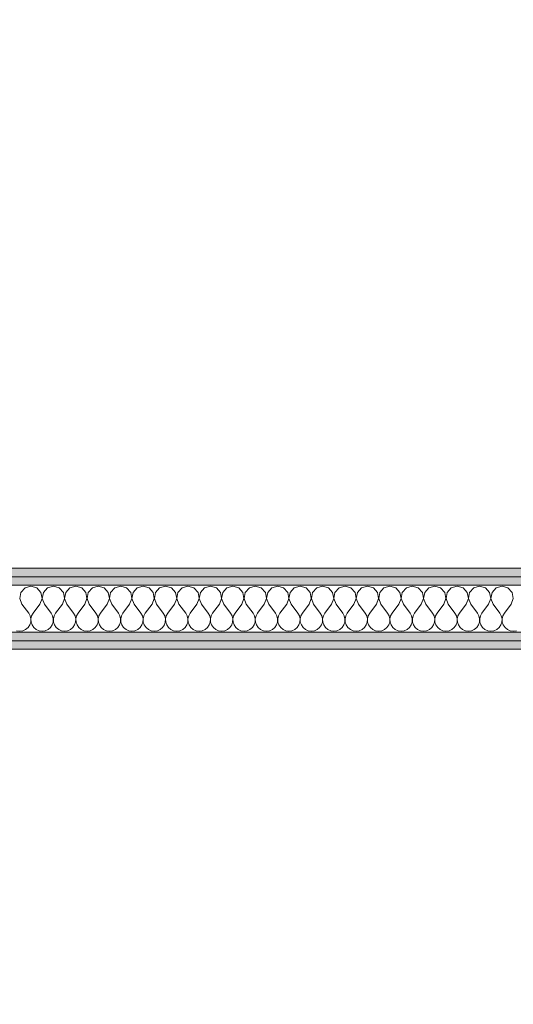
# Model space of a CAD drawing. Header units: millimetres. Extents: x 172139 to 266886, y 89525 to 138225.
# Tile 64 of 72: x 213867 to 214600, y 116559 to 118022. Entities that reach past the tile are written whole.
import ezdxf

# ---------------------------------------------------------------- set-up
doc = ezdxf.new("R2010")
doc.units = ezdxf.units.MM
doc.header["$MEASUREMENT"] = 0
doc.layers.add('ROZBUDOWA_NOWE_DZIAŁOWE', color=7, linetype='Continuous')
for name, color, linetype, lineweight, true_color in [('ROZBUDOWA_NOWE_DZIAŁOWE_Nr_pióra__24', 7, 'Continuous', 15, 0x029e21), ('ROZBUDOWA_NOWE_DZIAŁOWE_Nr_pióra__4', 7, 'Continuous', 13, 0x029e21), ('ROZBUDOWA_NOWE_DZIAŁOWE_Nr_pióra__67', 7, 'Continuous', 13, 0x6a6a6a)]:
    doc.layers.add(name, color=color, linetype=linetype, lineweight=lineweight, true_color=true_color)
doc.layers.add('ROZBUDOWA_NOWE_DZIAŁOWE_Nr_pióra__47', color=7, linetype='Continuous', lineweight=15)
doc.layers.add('STREFA_NOWE_POM_Nr_pióra__121', color=255, linetype='Continuous', lineweight=0)
pattern_1 = [(0, (0, 0), (0, 37.5), [0, -37.5])]

# ---------------------------------------------------------------- blocks, each defined once
blk = doc.blocks.new('*X465')
at = {"layer": 'ROZBUDOWA_NOWE_DZIAŁOWE_Nr_pióra__4', "linetype": 'Continuous'}
for p, q in [((213874.6, 117177.6), (213868.4, 117170.9)), ((213883.3, 117180.1), (213874.6, 117177.6)), ((213892.1, 117177.6), (213883.3, 117180.1)), ((213898.2, 117170.9), (213892.1, 117177.6)), ((213907.9, 117177.6), (213901.8, 117170.9)), ((213916.7, 117180.1), (213907.9, 117177.6)), ((213925.4, 117177.6), (213916.7, 117180.1)), ((213931.6, 117170.9), (213925.4, 117177.6)), ((213941.2, 117177.6), (213935.1, 117170.9)), ((213950, 117180.1), (213941.2, 117177.6)), ((213958.8, 117177.6), (213950, 117180.1)), ((213964.9, 117170.9), (213958.8, 117177.6)), ((213974.6, 117177.6), (213968.4, 117170.9)), ((213983.3, 117180.1), (213974.6, 117177.6)), ((213992.1, 117177.6), (213983.3, 117180.1)), ((213998.2, 117170.9), (213992.1, 117177.6)), ((214007.9, 117177.6), (214001.8, 117170.9)), ((214016.7, 117180.1), (214007.9, 117177.6)), ((214025.4, 117177.6), (214016.7, 117180.1)), ((214031.6, 117170.9), (214025.4, 117177.6)), ((214041.2, 117177.6), (214035.1, 117170.9)), ((214050, 117180.1), (214041.2, 117177.6)), ((214058.8, 117177.6), (214050, 117180.1)), ((214064.9, 117170.9), (214058.8, 117177.6)), ((214074.6, 117177.6), (214068.4, 117170.9)), ((214083.3, 117180.1), (214074.6, 117177.6)), ((214092.1, 117177.6), (214083.3, 117180.1)), ((214098.2, 117170.9), (214092.1, 117177.6)), ((214107.9, 117177.6), (214101.8, 117170.9)), ((214116.7, 117180.1), (214107.9, 117177.6)), ((214125.4, 117177.6), (214116.7, 117180.1)), ((214131.6, 117170.9), (214125.4, 117177.6)), ((214141.2, 117177.6), (214135.1, 117170.9)), ((214150, 117180.1), (214141.2, 117177.6)), ((214158.8, 117177.6), (214150, 117180.1)), ((214164.9, 117170.9), (214158.8, 117177.6)), ((214174.6, 117177.6), (214168.4, 117170.9)), ((214183.3, 117180.1), (214174.6, 117177.6)), ((214192.1, 117177.6), (214183.3, 117180.1)), ((214198.2, 117170.9), (214192.1, 117177.6)), ((214207.9, 117177.6), (214201.8, 117170.9)), ((214216.7, 117180.1), (214207.9, 117177.6)), ((214225.4, 117177.6), (214216.7, 117180.1)), ((214231.6, 117170.9), (214225.4, 117177.6)), ((214241.2, 117177.6), (214235.1, 117170.9)), ((214250, 117180.1), (214241.2, 117177.6)), ((214258.8, 117177.6), (214250, 117180.1)), ((214264.9, 117170.9), (214258.8, 117177.6)), ((214274.6, 117177.6), (214268.4, 117170.9)), ((214283.3, 117180.1), (214274.6, 117177.6)), ((214292.1, 117177.6), (214283.3, 117180.1)), ((214298.2, 117170.9), (214292.1, 117177.6)), ((214307.9, 117177.6), (214301.8, 117170.9)), ((214316.7, 117180.1), (214307.9, 117177.6)), ((214325.4, 117177.6), (214316.7, 117180.1)), ((214331.6, 117170.9), (214325.4, 117177.6)), ((214341.2, 117177.6), (214335.1, 117170.9)), ((214350, 117180.1), (214341.2, 117177.6)), ((214358.8, 117177.6), (214350, 117180.1)), ((214364.9, 117170.9), (214358.8, 117177.6)), ((214374.6, 117177.6), (214368.4, 117170.9)), ((214383.3, 117180.1), (214374.6, 117177.6)), ((214392.1, 117177.6), (214383.3, 117180.1)), ((214398.2, 117170.9), (214392.1, 117177.6)), ((214407.9, 117177.6), (214401.8, 117170.9)), ((214416.7, 117180.1), (214407.9, 117177.6)), ((214425.4, 117177.6), (214416.7, 117180.1)), ((214431.6, 117170.9), (214425.4, 117177.6)), ((214441.2, 117177.6), (214435.1, 117170.9)), ((214450, 117180.1), (214441.2, 117177.6)), ((214458.8, 117177.6), (214450, 117180.1)), ((214464.9, 117170.9), (214458.8, 117177.6)), ((214474.6, 117177.6), (214468.4, 117170.9)), ((214483.3, 117180.1), (214474.6, 117177.6)), ((214492.1, 117177.6), (214483.3, 117180.1)), ((214498.2, 117170.9), (214492.1, 117177.6)), ((214507.9, 117177.6), (214501.8, 117170.9)), ((214516.7, 117180.1), (214507.9, 117177.6)), ((214525.4, 117177.6), (214516.7, 117180.1)), ((214531.6, 117170.9), (214525.4, 117177.6)), ((214541.2, 117177.6), (214535.1, 117170.9)), ((214550, 117180.1), (214541.2, 117177.6)), ((214558.8, 117177.6), (214550, 117180.1)), ((214564.9, 117170.9), (214558.8, 117177.6)), ((214574.6, 117177.6), (214568.4, 117170.9)), ((214583.3, 117180.1), (214574.6, 117177.6)), ((214592.1, 117177.6), (214583.3, 117180.1)), ((214598.2, 117170.9), (214592.1, 117177.6)), ((213868.4, 117170.9), (213866.7, 117161.9)), ((213866.7, 117161.9), (213870, 117153.4)), ((213896.7, 117153.4), (213899.9, 117161.9)), ((213899.9, 117161.9), (213898.2, 117170.9)), ((213901.8, 117170.9), (213900.1, 117161.9)), ((213900.1, 117161.9), (213903.3, 117153.4)), ((213930, 117153.4), (213933.3, 117161.9)), ((213933.3, 117161.9), (213931.6, 117170.9)), ((213935.1, 117170.9), (213933.4, 117161.9)), ((213933.4, 117161.9), (213936.7, 117153.4)), ((213963.3, 117153.4), (213966.6, 117161.9)), ((213966.6, 117161.9), (213964.9, 117170.9)), ((213968.4, 117170.9), (213966.7, 117161.9)), ((213966.7, 117161.9), (213970, 117153.4)), ((213996.7, 117153.4), (213999.9, 117161.9)), ((213999.9, 117161.9), (213998.2, 117170.9)), ((214001.8, 117170.9), (214000.1, 117161.9)), ((214000.1, 117161.9), (214003.3, 117153.4)), ((214030, 117153.4), (214033.3, 117161.9)), ((214033.3, 117161.9), (214031.6, 117170.9)), ((214035.1, 117170.9), (214033.4, 117161.9)), ((214033.4, 117161.9), (214036.7, 117153.4)), ((214063.3, 117153.4), (214066.6, 117161.9)), ((214066.6, 117161.9), (214064.9, 117170.9)), ((214068.4, 117170.9), (214066.7, 117161.9)), ((214066.7, 117161.9), (214070, 117153.4)), ((214096.7, 117153.4), (214099.9, 117161.9)), ((214099.9, 117161.9), (214098.2, 117170.9)), ((214101.8, 117170.9), (214100.1, 117161.9)), ((214100.1, 117161.9), (214103.3, 117153.4)), ((214130, 117153.4), (214133.3, 117161.9)), ((214133.3, 117161.9), (214131.6, 117170.9)), ((214135.1, 117170.9), (214133.4, 117161.9)), ((214133.4, 117161.9), (214136.7, 117153.4)), ((214163.3, 117153.4), (214166.6, 117161.9)), ((214166.6, 117161.9), (214164.9, 117170.9)), ((214168.4, 117170.9), (214166.7, 117161.9)), ((214166.7, 117161.9), (214170, 117153.4)), ((214196.7, 117153.4), (214199.9, 117161.9)), ((214199.9, 117161.9), (214198.2, 117170.9)), ((214201.8, 117170.9), (214200.1, 117161.9)), ((214200.1, 117161.9), (214203.3, 117153.4)), ((214230, 117153.4), (214233.3, 117161.9)), ((214233.3, 117161.9), (214231.6, 117170.9)), ((214235.1, 117170.9), (214233.4, 117161.9)), ((214233.4, 117161.9), (214236.7, 117153.4)), ((214263.3, 117153.4), (214266.6, 117161.9)), ((214266.6, 117161.9), (214264.9, 117170.9)), ((214268.4, 117170.9), (214266.7, 117161.9)), ((214266.7, 117161.9), (214270, 117153.4)), ((214296.7, 117153.4), (214299.9, 117161.9)), ((214299.9, 117161.9), (214298.2, 117170.9)), ((214301.8, 117170.9), (214300.1, 117161.9)), ((214300.1, 117161.9), (214303.3, 117153.4)), ((214330, 117153.4), (214333.3, 117161.9)), ((214333.3, 117161.9), (214331.6, 117170.9)), ((214335.1, 117170.9), (214333.4, 117161.9)), ((214333.4, 117161.9), (214336.7, 117153.4)), ((214363.3, 117153.4), (214366.6, 117161.9)), ((214366.6, 117161.9), (214364.9, 117170.9)), ((214368.4, 117170.9), (214366.7, 117161.9)), ((214366.7, 117161.9), (214370, 117153.4)), ((214396.7, 117153.4), (214399.9, 117161.9)), ((214399.9, 117161.9), (214398.2, 117170.9)), ((214401.8, 117170.9), (214400.1, 117161.9)), ((214400.1, 117161.9), (214403.3, 117153.4)), ((214430, 117153.4), (214433.3, 117161.9)), ((214433.3, 117161.9), (214431.6, 117170.9)), ((214435.1, 117170.9), (214433.4, 117161.9)), ((214433.4, 117161.9), (214436.7, 117153.4)), ((214463.3, 117153.4), (214466.6, 117161.9)), ((214466.6, 117161.9), (214464.9, 117170.9)), ((214468.4, 117170.9), (214466.7, 117161.9)), ((214466.7, 117161.9), (214470, 117153.4)), ((214496.7, 117153.4), (214499.9, 117161.9)), ((214499.9, 117161.9), (214498.2, 117170.9)), ((214501.8, 117170.9), (214500.1, 117161.9)), ((214500.1, 117161.9), (214503.3, 117153.4)), ((214530, 117153.4), (214533.3, 117161.9)), ((214533.3, 117161.9), (214531.6, 117170.9)), ((214535.1, 117170.9), (214533.4, 117161.9)), ((214533.4, 117161.9), (214536.7, 117153.4)), ((214563.3, 117153.4), (214566.6, 117161.9)), ((214566.6, 117161.9), (214564.9, 117170.9)), ((214568.4, 117170.9), (214566.7, 117161.9)), ((214566.7, 117161.9), (214570, 117153.4)), ((214596.7, 117153.4), (214599.9, 117161.9)), ((214599.9, 117161.9), (214598.2, 117170.9)), ((213870, 117153.4), (213880, 117140.1)), ((213896.7, 117153.4), (213886.7, 117140.1)), ((213903.3, 117153.4), (213913.3, 117140.1)), ((213930, 117153.4), (213920, 117140.1)), ((213936.7, 117153.4), (213946.7, 117140.1)), ((213963.3, 117153.4), (213953.3, 117140.1)), ((213970, 117153.4), (213980, 117140.1)), ((213996.7, 117153.4), (213986.7, 117140.1)), ((214003.3, 117153.4), (214013.3, 117140.1)), ((214030, 117153.4), (214020, 117140.1)), ((214036.7, 117153.4), (214046.7, 117140.1)), ((214063.3, 117153.4), (214053.3, 117140.1)), ((214070, 117153.4), (214080, 117140.1)), ((214096.7, 117153.4), (214086.7, 117140.1)), ((214103.3, 117153.4), (214113.3, 117140.1)), ((214130, 117153.4), (214120, 117140.1)), ((214136.7, 117153.4), (214146.7, 117140.1)), ((214163.3, 117153.4), (214153.3, 117140.1)), ((214170, 117153.4), (214180, 117140.1)), ((214196.7, 117153.4), (214186.7, 117140.1)), ((214203.3, 117153.4), (214213.3, 117140.1)), ((214230, 117153.4), (214220, 117140.1)), ((214236.7, 117153.4), (214246.7, 117140.1)), ((214263.3, 117153.4), (214253.3, 117140.1)), ((214270, 117153.4), (214280, 117140.1)), ((214296.7, 117153.4), (214286.7, 117140.1)), ((214303.3, 117153.4), (214313.3, 117140.1)), ((214330, 117153.4), (214320, 117140.1)), ((214336.7, 117153.4), (214346.7, 117140.1)), ((214363.3, 117153.4), (214353.3, 117140.1)), ((214370, 117153.4), (214380, 117140.1)), ((214396.7, 117153.4), (214386.7, 117140.1)), ((214403.3, 117153.4), (214413.3, 117140.1)), ((214430, 117153.4), (214420, 117140.1)), ((214436.7, 117153.4), (214446.7, 117140.1)), ((214463.3, 117153.4), (214453.3, 117140.1)), ((214470, 117153.4), (214480, 117140.1)), ((214496.7, 117153.4), (214486.7, 117140.1)), ((214503.3, 117153.4), (214513.3, 117140.1)), ((214530, 117153.4), (214520, 117140.1)), ((214536.7, 117153.4), (214546.7, 117140.1)), ((214563.3, 117153.4), (214553.3, 117140.1)), ((214570, 117153.4), (214580, 117140.1)), ((214596.7, 117153.4), (214586.7, 117140.1)), ((213882.2, 117136.1), (213880, 117140.1)), ((213883.3, 117131.6), (213882.2, 117136.1)), ((213883, 117127), (213883.3, 117131.6)), ((213884.4, 117136.1), (213883.4, 117131.6)), ((213883.4, 117131.6), (213883.6, 117127)), ((213886.7, 117140.1), (213884.4, 117136.1)), ((213915.6, 117136.1), (213913.3, 117140.1)), ((213916.6, 117131.6), (213915.6, 117136.1)), ((213916.4, 117127), (213916.6, 117131.6)), ((213917.8, 117136.1), (213916.7, 117131.6)), ((213916.7, 117131.6), (213917, 117127)), ((213920, 117140.1), (213917.8, 117136.1)), ((213948.9, 117136.1), (213946.7, 117140.1)), ((213949.9, 117131.6), (213948.9, 117136.1)), ((213949.7, 117127), (213949.9, 117131.6)), ((213951.1, 117136.1), (213950.1, 117131.6)), ((213950.1, 117131.6), (213950.3, 117127)), ((213953.3, 117140.1), (213951.1, 117136.1)), ((213982.2, 117136.1), (213980, 117140.1)), ((213983.3, 117131.6), (213982.2, 117136.1)), ((213983, 117127), (213983.3, 117131.6)), ((213984.4, 117136.1), (213983.4, 117131.6)), ((213983.4, 117131.6), (213983.6, 117127)), ((213986.7, 117140.1), (213984.4, 117136.1)), ((214015.6, 117136.1), (214013.3, 117140.1)), ((214016.6, 117131.6), (214015.6, 117136.1)), ((214016.4, 117127), (214016.6, 117131.6)), ((214017.8, 117136.1), (214016.7, 117131.6)), ((214016.7, 117131.6), (214017, 117127)), ((214020, 117140.1), (214017.8, 117136.1)), ((214048.9, 117136.1), (214046.7, 117140.1)), ((214049.9, 117131.6), (214048.9, 117136.1)), ((214049.7, 117127), (214049.9, 117131.6)), ((214051.1, 117136.1), (214050.1, 117131.6)), ((214050.1, 117131.6), (214050.3, 117127)), ((214053.3, 117140.1), (214051.1, 117136.1)), ((214082.2, 117136.1), (214080, 117140.1)), ((214083.3, 117131.6), (214082.2, 117136.1)), ((214083, 117127), (214083.3, 117131.6)), ((214084.4, 117136.1), (214083.4, 117131.6)), ((214083.4, 117131.6), (214083.6, 117127)), ((214086.7, 117140.1), (214084.4, 117136.1)), ((214115.6, 117136.1), (214113.3, 117140.1)), ((214116.6, 117131.6), (214115.6, 117136.1)), ((214116.4, 117127), (214116.6, 117131.6)), ((214117.8, 117136.1), (214116.7, 117131.6)), ((214116.7, 117131.6), (214117, 117127)), ((214120, 117140.1), (214117.8, 117136.1)), ((214148.9, 117136.1), (214146.7, 117140.1)), ((214149.9, 117131.6), (214148.9, 117136.1)), ((214149.7, 117127), (214149.9, 117131.6)), ((214151.1, 117136.1), (214150.1, 117131.6)), ((214150.1, 117131.6), (214150.3, 117127)), ((214153.3, 117140.1), (214151.1, 117136.1)), ((214182.2, 117136.1), (214180, 117140.1)), ((214183.3, 117131.6), (214182.2, 117136.1)), ((214183, 117127), (214183.3, 117131.6)), ((214184.4, 117136.1), (214183.4, 117131.6)), ((214183.4, 117131.6), (214183.6, 117127)), ((214186.7, 117140.1), (214184.4, 117136.1)), ((214215.6, 117136.1), (214213.3, 117140.1)), ((214216.6, 117131.6), (214215.6, 117136.1)), ((214216.4, 117127), (214216.6, 117131.6)), ((214217.8, 117136.1), (214216.7, 117131.6)), ((214216.7, 117131.6), (214217, 117127)), ((214220, 117140.1), (214217.8, 117136.1)), ((214248.9, 117136.1), (214246.7, 117140.1)), ((214249.9, 117131.6), (214248.9, 117136.1)), ((214249.7, 117127), (214249.9, 117131.6)), ((214251.1, 117136.1), (214250.1, 117131.6)), ((214250.1, 117131.6), (214250.3, 117127)), ((214253.3, 117140.1), (214251.1, 117136.1)), ((214282.2, 117136.1), (214280, 117140.1)), ((214283.3, 117131.6), (214282.2, 117136.1)), ((214283, 117127), (214283.3, 117131.6)), ((214284.4, 117136.1), (214283.4, 117131.6)), ((214283.4, 117131.6), (214283.6, 117127)), ((214286.7, 117140.1), (214284.4, 117136.1)), ((214315.6, 117136.1), (214313.3, 117140.1)), ((214316.6, 117131.6), (214315.6, 117136.1)), ((214316.4, 117127), (214316.6, 117131.6)), ((214317.8, 117136.1), (214316.7, 117131.6)), ((214316.7, 117131.6), (214317, 117127)), ((214320, 117140.1), (214317.8, 117136.1)), ((214348.9, 117136.1), (214346.7, 117140.1)), ((214349.9, 117131.6), (214348.9, 117136.1)), ((214349.7, 117127), (214349.9, 117131.6)), ((214351.1, 117136.1), (214350.1, 117131.6)), ((214350.1, 117131.6), (214350.3, 117127)), ((214353.3, 117140.1), (214351.1, 117136.1)), ((214382.2, 117136.1), (214380, 117140.1)), ((214383.3, 117131.6), (214382.2, 117136.1)), ((214383, 117127), (214383.3, 117131.6)), ((214384.4, 117136.1), (214383.4, 117131.6)), ((214383.4, 117131.6), (214383.6, 117127)), ((214386.7, 117140.1), (214384.4, 117136.1)), ((214415.6, 117136.1), (214413.3, 117140.1)), ((214416.6, 117131.6), (214415.6, 117136.1)), ((214416.4, 117127), (214416.6, 117131.6)), ((214417.8, 117136.1), (214416.7, 117131.6)), ((214416.7, 117131.6), (214417, 117127)), ((214420, 117140.1), (214417.8, 117136.1)), ((214448.9, 117136.1), (214446.7, 117140.1)), ((214449.9, 117131.6), (214448.9, 117136.1)), ((214449.7, 117127), (214449.9, 117131.6)), ((214451.1, 117136.1), (214450.1, 117131.6)), ((214450.1, 117131.6), (214450.3, 117127)), ((214453.3, 117140.1), (214451.1, 117136.1)), ((214482.2, 117136.1), (214480, 117140.1)), ((214483.3, 117131.6), (214482.2, 117136.1)), ((214483, 117127), (214483.3, 117131.6)), ((214484.4, 117136.1), (214483.4, 117131.6)), ((214483.4, 117131.6), (214483.6, 117127)), ((214486.7, 117140.1), (214484.4, 117136.1)), ((214515.6, 117136.1), (214513.3, 117140.1)), ((214516.6, 117131.6), (214515.6, 117136.1)), ((214516.4, 117127), (214516.6, 117131.6)), ((214517.8, 117136.1), (214516.7, 117131.6)), ((214516.7, 117131.6), (214517, 117127)), ((214520, 117140.1), (214517.8, 117136.1)), ((214548.9, 117136.1), (214546.7, 117140.1)), ((214549.9, 117131.6), (214548.9, 117136.1)), ((214549.7, 117127), (214549.9, 117131.6)), ((214551.1, 117136.1), (214550.1, 117131.6)), ((214550.1, 117131.6), (214550.3, 117127)), ((214553.3, 117140.1), (214551.1, 117136.1)), ((214582.2, 117136.1), (214580, 117140.1)), ((214583.3, 117131.6), (214582.2, 117136.1)), ((214583, 117127), (214583.3, 117131.6)), ((214584.4, 117136.1), (214583.4, 117131.6)), ((214583.4, 117131.6), (214583.6, 117127)), ((214586.7, 117140.1), (214584.4, 117136.1)), ((213871.2, 117114.1), (213875.4, 117115.9)), ((213875.4, 117115.9), (213879, 117118.9)), ((213879, 117118.9), (213881.6, 117122.6)), ((213881.6, 117122.6), (213883, 117127)), ((213883.6, 117127), (213885.1, 117122.6)), ((213885.1, 117122.6), (213887.7, 117118.9)), ((213887.7, 117118.9), (213891.2, 117115.9)), ((213891.2, 117115.9), (213895.4, 117114.1)), ((213904.6, 117114.1), (213908.8, 117115.9)), ((213908.8, 117115.9), (213912.3, 117118.9)), ((213912.3, 117118.9), (213914.9, 117122.6)), ((213914.9, 117122.6), (213916.4, 117127)), ((213917, 117127), (213918.4, 117122.6)), ((213918.4, 117122.6), (213921, 117118.9)), ((213921, 117118.9), (213924.6, 117115.9)), ((213924.6, 117115.9), (213928.8, 117114.1)), ((213937.9, 117114.1), (213942.1, 117115.9)), ((213942.1, 117115.9), (213945.6, 117118.9)), ((213945.6, 117118.9), (213948.2, 117122.6)), ((213948.2, 117122.6), (213949.7, 117127)), ((213950.3, 117127), (213951.8, 117122.6)), ((213951.8, 117122.6), (213954.4, 117118.9)), ((213954.4, 117118.9), (213957.9, 117115.9)), ((213957.9, 117115.9), (213962.1, 117114.1)), ((213971.2, 117114.1), (213975.4, 117115.9)), ((213975.4, 117115.9), (213979, 117118.9)), ((213979, 117118.9), (213981.6, 117122.6)), ((213981.6, 117122.6), (213983, 117127)), ((213983.6, 117127), (213985.1, 117122.6)), ((213985.1, 117122.6), (213987.7, 117118.9)), ((213987.7, 117118.9), (213991.2, 117115.9)), ((213991.2, 117115.9), (213995.4, 117114.1)), ((214004.6, 117114.1), (214008.8, 117115.9)), ((214008.8, 117115.9), (214012.3, 117118.9)), ((214012.3, 117118.9), (214014.9, 117122.6)), ((214014.9, 117122.6), (214016.4, 117127)), ((214017, 117127), (214018.4, 117122.6)), ((214018.4, 117122.6), (214021, 117118.9)), ((214021, 117118.9), (214024.6, 117115.9)), ((214024.6, 117115.9), (214028.8, 117114.1)), ((214037.9, 117114.1), (214042.1, 117115.9)), ((214042.1, 117115.9), (214045.6, 117118.9)), ((214045.6, 117118.9), (214048.2, 117122.6)), ((214048.2, 117122.6), (214049.7, 117127)), ((214050.3, 117127), (214051.8, 117122.6)), ((214051.8, 117122.6), (214054.4, 117118.9)), ((214054.4, 117118.9), (214057.9, 117115.9)), ((214057.9, 117115.9), (214062.1, 117114.1)), ((214071.2, 117114.1), (214075.4, 117115.9)), ((214075.4, 117115.9), (214079, 117118.9)), ((214079, 117118.9), (214081.6, 117122.6)), ((214081.6, 117122.6), (214083, 117127)), ((214083.6, 117127), (214085.1, 117122.6)), ((214085.1, 117122.6), (214087.7, 117118.9)), ((214087.7, 117118.9), (214091.2, 117115.9)), ((214091.2, 117115.9), (214095.4, 117114.1)), ((214104.6, 117114.1), (214108.8, 117115.9)), ((214108.8, 117115.9), (214112.3, 117118.9)), ((214112.3, 117118.9), (214114.9, 117122.6)), ((214114.9, 117122.6), (214116.4, 117127)), ((214117, 117127), (214118.4, 117122.6)), ((214118.4, 117122.6), (214121, 117118.9)), ((214121, 117118.9), (214124.6, 117115.9)), ((214124.6, 117115.9), (214128.8, 117114.1)), ((214137.9, 117114.1), (214142.1, 117115.9)), ((214142.1, 117115.9), (214145.6, 117118.9)), ((214145.6, 117118.9), (214148.2, 117122.6)), ((214148.2, 117122.6), (214149.7, 117127)), ((214150.3, 117127), (214151.8, 117122.6)), ((214151.8, 117122.6), (214154.4, 117118.9)), ((214154.4, 117118.9), (214157.9, 117115.9)), ((214157.9, 117115.9), (214162.1, 117114.1)), ((214171.2, 117114.1), (214175.4, 117115.9)), ((214175.4, 117115.9), (214179, 117118.9)), ((214179, 117118.9), (214181.6, 117122.6)), ((214181.6, 117122.6), (214183, 117127)), ((214183.6, 117127), (214185.1, 117122.6)), ((214185.1, 117122.6), (214187.7, 117118.9)), ((214187.7, 117118.9), (214191.2, 117115.9)), ((214191.2, 117115.9), (214195.4, 117114.1)), ((214204.6, 117114.1), (214208.8, 117115.9)), ((214208.8, 117115.9), (214212.3, 117118.9)), ((214212.3, 117118.9), (214214.9, 117122.6)), ((214214.9, 117122.6), (214216.4, 117127)), ((214217, 117127), (214218.4, 117122.6)), ((214218.4, 117122.6), (214221, 117118.9)), ((214221, 117118.9), (214224.6, 117115.9)), ((214224.6, 117115.9), (214228.8, 117114.1)), ((214237.9, 117114.1), (214242.1, 117115.9)), ((214242.1, 117115.9), (214245.6, 117118.9)), ((214245.6, 117118.9), (214248.2, 117122.6)), ((214248.2, 117122.6), (214249.7, 117127)), ((214250.3, 117127), (214251.8, 117122.6)), ((214251.8, 117122.6), (214254.4, 117118.9)), ((214254.4, 117118.9), (214257.9, 117115.9)), ((214257.9, 117115.9), (214262.1, 117114.1)), ((214271.2, 117114.1), (214275.4, 117115.9)), ((214275.4, 117115.9), (214279, 117118.9)), ((214279, 117118.9), (214281.6, 117122.6)), ((214281.6, 117122.6), (214283, 117127)), ((214283.6, 117127), (214285.1, 117122.6)), ((214285.1, 117122.6), (214287.7, 117118.9)), ((214287.7, 117118.9), (214291.2, 117115.9)), ((214291.2, 117115.9), (214295.4, 117114.1)), ((214304.6, 117114.1), (214308.8, 117115.9)), ((214308.8, 117115.9), (214312.3, 117118.9)), ((214312.3, 117118.9), (214314.9, 117122.6)), ((214314.9, 117122.6), (214316.4, 117127)), ((214317, 117127), (214318.4, 117122.6)), ((214318.4, 117122.6), (214321, 117118.9)), ((214321, 117118.9), (214324.6, 117115.9)), ((214324.6, 117115.9), (214328.8, 117114.1)), ((214337.9, 117114.1), (214342.1, 117115.9)), ((214342.1, 117115.9), (214345.6, 117118.9)), ((214345.6, 117118.9), (214348.2, 117122.6)), ((214348.2, 117122.6), (214349.7, 117127)), ((214350.3, 117127), (214351.8, 117122.6)), ((214351.8, 117122.6), (214354.4, 117118.9)), ((214354.4, 117118.9), (214357.9, 117115.9)), ((214357.9, 117115.9), (214362.1, 117114.1)), ((214371.2, 117114.1), (214375.4, 117115.9)), ((214375.4, 117115.9), (214379, 117118.9)), ((214379, 117118.9), (214381.6, 117122.6)), ((214381.6, 117122.6), (214383, 117127)), ((214383.6, 117127), (214385.1, 117122.6)), ((214385.1, 117122.6), (214387.7, 117118.9)), ((214387.7, 117118.9), (214391.2, 117115.9)), ((214391.2, 117115.9), (214395.4, 117114.1)), ((214404.6, 117114.1), (214408.8, 117115.9)), ((214408.8, 117115.9), (214412.3, 117118.9)), ((214412.3, 117118.9), (214414.9, 117122.6)), ((214414.9, 117122.6), (214416.4, 117127)), ((214417, 117127), (214418.4, 117122.6)), ((214418.4, 117122.6), (214421, 117118.9)), ((214421, 117118.9), (214424.6, 117115.9)), ((214424.6, 117115.9), (214428.8, 117114.1)), ((214437.9, 117114.1), (214442.1, 117115.9)), ((214442.1, 117115.9), (214445.6, 117118.9)), ((214445.6, 117118.9), (214448.2, 117122.6)), ((214448.2, 117122.6), (214449.7, 117127)), ((214450.3, 117127), (214451.8, 117122.6)), ((214451.8, 117122.6), (214454.4, 117118.9)), ((214454.4, 117118.9), (214457.9, 117115.9)), ((214457.9, 117115.9), (214462.1, 117114.1)), ((214471.2, 117114.1), (214475.4, 117115.9)), ((214475.4, 117115.9), (214479, 117118.9)), ((214479, 117118.9), (214481.6, 117122.6)), ((214481.6, 117122.6), (214483, 117127)), ((214483.6, 117127), (214485.1, 117122.6)), ((214485.1, 117122.6), (214487.7, 117118.9)), ((214487.7, 117118.9), (214491.2, 117115.9)), ((214491.2, 117115.9), (214495.4, 117114.1)), ((214504.6, 117114.1), (214508.8, 117115.9)), ((214508.8, 117115.9), (214512.3, 117118.9)), ((214512.3, 117118.9), (214514.9, 117122.6)), ((214514.9, 117122.6), (214516.4, 117127)), ((214517, 117127), (214518.4, 117122.6)), ((214518.4, 117122.6), (214521, 117118.9)), ((214521, 117118.9), (214524.6, 117115.9)), ((214524.6, 117115.9), (214528.8, 117114.1)), ((214537.9, 117114.1), (214542.1, 117115.9)), ((214542.1, 117115.9), (214545.6, 117118.9)), ((214545.6, 117118.9), (214548.2, 117122.6)), ((214548.2, 117122.6), (214549.7, 117127)), ((214550.3, 117127), (214551.8, 117122.6)), ((214551.8, 117122.6), (214554.4, 117118.9)), ((214554.4, 117118.9), (214557.9, 117115.9)), ((214557.9, 117115.9), (214562.1, 117114.1)), ((214571.2, 117114.1), (214575.4, 117115.9)), ((214575.4, 117115.9), (214579, 117118.9)), ((214579, 117118.9), (214581.6, 117122.6)), ((214581.6, 117122.6), (214583, 117127)), ((214583.6, 117127), (214585.1, 117122.6)), ((214585.1, 117122.6), (214587.7, 117118.9)), ((214587.7, 117118.9), (214591.2, 117115.9)), ((214591.2, 117115.9), (214595.4, 117114.1)), ((213862.1, 117114.1), (213866.7, 117113.4)), ((213866.7, 117113.4), (213871.2, 117114.1)), ((213895.4, 117114.1), (213900, 117113.4)), ((213900, 117113.4), (213904.6, 117114.1)), ((213928.8, 117114.1), (213933.3, 117113.4)), ((213933.3, 117113.4), (213937.9, 117114.1)), ((213962.1, 117114.1), (213966.7, 117113.4)), ((213966.7, 117113.4), (213971.2, 117114.1)), ((213995.4, 117114.1), (214000, 117113.4)), ((214000, 117113.4), (214004.6, 117114.1)), ((214028.8, 117114.1), (214033.3, 117113.4)), ((214033.3, 117113.4), (214037.9, 117114.1)), ((214062.1, 117114.1), (214066.7, 117113.4)), ((214066.7, 117113.4), (214071.2, 117114.1)), ((214095.4, 117114.1), (214100, 117113.4)), ((214100, 117113.4), (214104.6, 117114.1)), ((214128.8, 117114.1), (214133.3, 117113.4)), ((214133.3, 117113.4), (214137.9, 117114.1)), ((214162.1, 117114.1), (214166.7, 117113.4)), ((214166.7, 117113.4), (214171.2, 117114.1)), ((214195.4, 117114.1), (214200, 117113.4)), ((214200, 117113.4), (214204.6, 117114.1)), ((214228.8, 117114.1), (214233.3, 117113.4)), ((214233.3, 117113.4), (214237.9, 117114.1)), ((214262.1, 117114.1), (214266.7, 117113.4)), ((214266.7, 117113.4), (214271.2, 117114.1)), ((214295.4, 117114.1), (214300, 117113.4)), ((214300, 117113.4), (214304.6, 117114.1)), ((214328.8, 117114.1), (214333.3, 117113.4)), ((214333.3, 117113.4), (214337.9, 117114.1)), ((214362.1, 117114.1), (214366.7, 117113.4)), ((214366.7, 117113.4), (214371.2, 117114.1)), ((214395.4, 117114.1), (214400, 117113.4)), ((214400, 117113.4), (214404.6, 117114.1)), ((214428.8, 117114.1), (214433.3, 117113.4)), ((214433.3, 117113.4), (214437.9, 117114.1)), ((214462.1, 117114.1), (214466.7, 117113.4)), ((214466.7, 117113.4), (214471.2, 117114.1)), ((214495.4, 117114.1), (214500, 117113.4)), ((214500, 117113.4), (214504.6, 117114.1)), ((214528.8, 117114.1), (214533.3, 117113.4)), ((214533.3, 117113.4), (214537.9, 117114.1)), ((214562.1, 117114.1), (214566.7, 117113.4)), ((214566.7, 117113.4), (214571.2, 117114.1)), ((214595.4, 117114.1), (214600, 117113.4)), ((214600, 117113.4), (214604.6, 117114.1))]:
    blk.add_line(p, q, dxfattribs=at)
blk = doc.blocks.new('Ściana_124', base_point=(212316.5, 117206.8))
at = {"layer": 'ROZBUDOWA_NOWE_DZIAŁOWE_Nr_pióra__24', "linetype": 'Continuous'}
h = blk.add_hatch(dxfattribs=at)
h.set_pattern_fill('Gips', color=256, style=0, pattern_type=2)
h.set_pattern_definition(pattern_1)
h.paths.add_polyline_path([(216210.8, 117206.8), (212316.5, 117206.8), (212316.5, 117194.3), (216210.8, 117194.3)])
h = blk.add_hatch(dxfattribs=at)
h.set_pattern_fill('Gips', color=256, style=0, pattern_type=2)
h.set_pattern_definition(pattern_1)
h.paths.add_polyline_path([(216210.8, 117194.3), (212316.5, 117194.3), (212316.5, 117181.8), (216210.8, 117181.8)])
h = blk.add_hatch(dxfattribs=at)
h.set_pattern_fill('Gips', color=256, style=0, pattern_type=2)
h.set_pattern_definition(pattern_1)
h.paths.add_polyline_path([(212316.5, 117099.3), (216210.8, 117099.3), (216210.8, 117111.8), (212316.5, 117111.8)])
h = blk.add_hatch(dxfattribs=at)
h.set_pattern_fill('Gips', color=256, style=0, pattern_type=2)
h.set_pattern_definition(pattern_1)
h.paths.add_polyline_path([(212316.5, 117086.8), (216210.8, 117086.8), (216210.8, 117099.3), (212316.5, 117099.3)])
at = {"layer": 'ROZBUDOWA_NOWE_DZIAŁOWE_Nr_pióra__47', "linetype": 'Continuous', "flags": 128}
for points in [[(216210.8, 117206.8), (212316.5, 117206.8)], [(212316.5, 117086.8), (216210.8, 117086.8)]]:
    blk.add_lwpolyline(points, dxfattribs=at)
at = {"layer": 'ROZBUDOWA_NOWE_DZIAŁOWE_Nr_pióra__67', "linetype": 'Continuous'}
for p, q in [((216210.8, 117194.3), (212316.5, 117194.3)), ((216210.8, 117181.8), (212316.5, 117181.8)), ((212316.5, 117111.8), (216210.8, 117111.8)), ((212316.5, 117099.3), (216210.8, 117099.3))]:
    blk.add_line(p, q, dxfattribs=at)
at = {"layer": 'ROZBUDOWA_NOWE_DZIAŁOWE'}
blk.add_blockref('*X465', (0, 0), dxfattribs=at)

msp = doc.modelspace()

# ---------------------------------------------------------------- linework, layer by layer
at = {"layer": 'STREFA_NOWE_POM_Nr_pióra__121', "linetype": 'Continuous', "flags": 128}
for points in [[(216210.8, 119674.7), (216210.8, 121145.6), (212316.5, 121145.6), (212316.5, 117206.8), (216210.8, 117206.8)], [(216210.8, 117086.8), (212316.5, 117086.8), (212316.5, 115826.1), (212310.6, 115586.8), (214176.7, 115586.8), (215056.7, 115586.8), (215750.3, 115586.8), (216203.5, 115586.8), (216210.8, 115862.5)]]:
    msp.add_lwpolyline(points, close=True, dxfattribs=at)

# ---------------------------------------------------------------- block references
at = {"layer": 'ROZBUDOWA_NOWE_DZIAŁOWE'}
msp.add_blockref('Ściana_124', (212316.5, 117206.8), dxfattribs=at)

doc.saveas('drawing.dxf')
